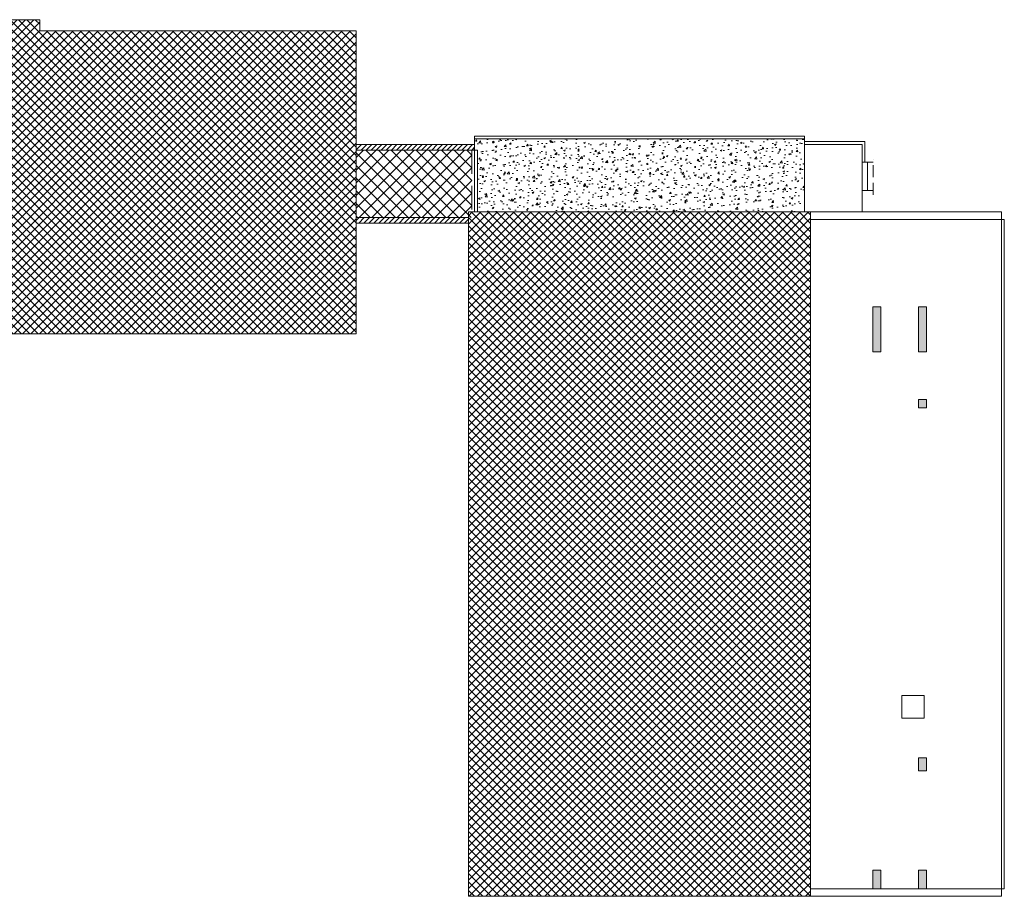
# Model space of a CAD drawing. Header units: centimetres. Extents: x -169503 to -110243, y -22061 to 11368.
# Tile 33 of 37: x -138813 to -133554, y 6567 to 11247. Entities that reach past the tile are written whole.
import ezdxf

# ---------------------------------------------------------------- set-up
doc = ezdxf.new("R2010")
doc.units = ezdxf.units.CM
doc.header["$LTSCALE"] = 10
doc.linetypes.add('KRESKOWA', pattern=[19.05, 12.7, -6.35])
doc.linetypes.add('UKRYTE', pattern=[9.525, 6.35, -3.175])
doc.layers.add('_WID', color=250, linetype='Continuous', lineweight=15)
doc.layers.add('ocieplenie', color=250, linetype='Continuous', lineweight=0)
doc.layers.add('_WYPEŁ', color=250, linetype='Continuous')
doc.layers.add('kominy wypeł', color=250, linetype='Continuous')
pattern_1 = [(45, (-27894.397, 2338.017), (-22.45064, 22.45064), []), (135, (-27894.397, 2338.017), (-22.45064, -22.45064), [])]

msp = doc.modelspace()

# ---------------------------------------------------------------- hatches: boundary and pattern name
at = {"layer": '_WYPEŁ'}
h = msp.add_hatch(dxfattribs=at)
h.set_pattern_fill('ANSI37', color=256, scale=10)
h.set_pattern_definition(pattern_1)
h.paths.add_polyline_path([(-137015.76, 11187.03), (-138705.76, 11187.03), (-138705.76, 11247.03), (-140181.76, 11247.03), (-140181.76, 11187.03), (-141980.76, 11187.03), (-141980.76, 9570.03), (-137015.76, 9570.03)])
h = msp.add_hatch(dxfattribs=at)
h.set_pattern_fill('ANSI31', color=256, scale=6)
h.set_pattern_definition([(45, (-23852.338, 7896.564), (-13.4703842, 13.4703842), [])])
h.paths.add_polyline_path([(-136382.76, 10581.03), (-137015.76, 10581.03), (-137015.76, 10551.03), (-136382.76, 10551.03)])
h.paths.add_polyline_path([(-136415.76, 10191.03), (-137015.76, 10191.03), (-137015.76, 10161.03), (-136415.76, 10161.03)])
h = msp.add_hatch(dxfattribs=at)
h.set_pattern_fill('ANSI37', color=256, scale=10)
h.set_pattern_definition(pattern_1)
h.paths.add_polyline_path([(-134588.76, 10221.03), (-136415.76, 10221.03), (-136415.76, 6567.03), (-134588.76, 6567.03)])
at = {"layer": 'kominy wypeł'}
h = msp.add_hatch(color=256, dxfattribs=at)
h.dxf.hatch_style = 1
h.paths.add_polyline_path([(-134212.76, 9714.03), (-134256.76, 9714.03), (-134256.76, 9474.03), (-134212.76, 9474.03)])
h.paths.add_polyline_path([(-133968.76, 9714.03), (-134012.76, 9714.03), (-134012.76, 9474.03), (-133968.76, 9474.03)])
h.paths.add_polyline_path([(-133968.76, 9219.03), (-134012.76, 9219.03), (-134012.76, 9174.03), (-133968.76, 9174.03)])
h.paths.add_polyline_path([(-133968.76, 7307.03), (-134012.76, 7307.03), (-134012.76, 7237.03), (-133968.76, 7237.03)])
h.paths.add_polyline_path([(-133968.76, 6707.03), (-134012.76, 6707.03), (-134012.76, 6607.03), (-133968.76, 6607.03)])
h.paths.add_polyline_path([(-134212.76, 6707.03), (-134256.76, 6707.03), (-134256.76, 6607.03), (-134212.76, 6607.03)])
at = {"layer": 'ocieplenie'}
h = msp.add_hatch(dxfattribs=at)
h.set_pattern_fill('AR-CONC', color=256, scale=0.5)
h.set_pattern_definition([(50, (-23852.34, 7896.564), (91.092334, -7.969543), [9.525, -104.775]), (355, (-23852.34, 7896.56), (-17.62171, 95.52842), [7.62, -83.82029]), (100.451445, (-23844.75, 7895.9), (73.470624, 87.558876), [8.095004, -89.04512]), (46.1842, (-23852.34, 7921.96), (135.53952, -21.02116), [14.2875, -157.1625]), (96.63556, (-23841.04, 7920.21), (118.70207, 123.71306), [12.14251, -133.5678]), (351.18415, (-23852.34, 7921.96), (118.70207, 123.71306), [11.42998, -125.72987]), (21, (-23839.64, 7915.614), (75.807196, -51.1326), [9.525, -104.775]), (326, (-23839.64, 7915.61), (30.901014, 92.09398), [7.62, -83.82]), (71.451445, (-23833.32, 7911.35), (106.70821, 40.961384), [8.095004, -89.04497]), (37.5, (-23852.338, 7896.564), (1.544302, 42.277519), [0, -82.804, 0, -85.09, 0, -84.1375]), (7.5, (-23852.34, 7896.564), (33.409831, 50.090287), [0, -48.514, 0, -80.899, 0, -32.0675]), (327.5, (-23880.66, 7896.564), (67.795298, -2.864372), [0, -31.75, 0, -99.06, 0, -131.445]), (317.5, (-23893.36, 7896.564), (74.06459, 12.713246), [0, -41.275, 0, -65.786, 0, -93.345])])
h.paths.add_polyline_path([(-134620.76, 10611.03), (-136382.76, 10611.03), (-136382.76, 10581.03), (-136382.76, 10551.03), (-136367.76, 10551.03), (-136367.76, 10221.03), (-134620.76, 10221.03)])
h = msp.add_hatch(dxfattribs=at)
h.set_pattern_fill('ANSI37', color=253, scale=15)
h.set_pattern_definition([(45, (-23852.34, 7896.564), (-33.67596, 33.67596), []), (135, (-23852.34, 7896.564), (-33.67596, -33.67596), [])])
h.paths.add_polyline_path([(-137015.76, 10191.03), (-136397.76, 10191.03), (-136397.76, 10551.03), (-137015.76, 10551.03)])

# ---------------------------------------------------------------- linework, layer by layer
at = {"layer": '_WID', "color": 1}
for p, q in [((-140181.76, 11247.03), (-138705.76, 11247.03)), ((-138705.76, 11247.03), (-138705.76, 11187.03)), ((-138705.76, 11187.03), (-137015.76, 11187.03)), ((-137015.76, 11187.03), (-137015.76, 9570.03)), ((-136415.76, 10221.03), (-136415.76, 6567.03)), ((-136415.76, 10221.03), (-134588.76, 10221.03)), ((-134588.76, 6567.03), (-134588.76, 10221.03)), ((-141980.76, 9570.03), (-137015.76, 9570.03)), ((-136415.76, 6567.03), (-134588.76, 6567.03))]:
    msp.add_line(p, q, dxfattribs=at)
at = {"layer": '_WID'}
for p, q in [((-136382.76, 10581.03), (-136382.76, 10626.03)), ((-136382.76, 10626.03), (-134620.76, 10626.03)), ((-134620.76, 10626.03), (-134620.76, 10221.03)), ((-136382.76, 10581.03), (-137015.76, 10581.03)), ((-136382.76, 10611.03), (-134620.76, 10611.03)), ((-136382.76, 10581.03), (-136382.76, 10221.03)), ((-134620.76, 10596.03), (-134298.76, 10596.03)), ((-134620.76, 10581.03), (-134313.76, 10581.03)), ((-134313.76, 10581.03), (-134313.76, 10221.03)), ((-134298.76, 10596.03), (-134298.76, 10486.03)), ((-136367.76, 10551.03), (-137015.76, 10551.03)), ((-136367.76, 10551.03), (-136367.76, 10221.03)), ((-134254.83, 10486.03), (-134313.76, 10486.03)), ((-134283.76, 10486.03), (-134283.76, 10336.03)), ((-134254.83, 10336.03), (-134313.76, 10336.03)), ((-133568.76, 10221.03), (-134588.76, 10221.03)), ((-133568.76, 10221.03), (-133568.76, 6567.03)), ((-136415.76, 10191.03), (-137015.76, 10191.03)), ((-136415.76, 10161.03), (-137015.76, 10161.03)), ((-133553.76, 10181.03), (-134588.76, 10181.03)), ((-133553.76, 10181.03), (-133553.76, 6607.03)), ((-133553.76, 6607.03), (-134588.76, 6607.03)), ((-133568.76, 6567.03), (-134588.76, 6567.03))]:
    msp.add_line(p, q, dxfattribs=at)
at = {"layer": '_WID', "color": 4, "linetype": 'UKRYTE'}
msp.add_line((-134254.83, 10311.76), (-134254.83, 10503.21), dxfattribs=at)
at = {"layer": '_WID', "color": 1}
for points in [[(-134256.76, 9474.03), (-134212.76, 9474.03), (-134212.76, 9714.03), (-134256.76, 9714.03)], [(-134012.76, 9474.03), (-133968.76, 9474.03), (-133968.76, 9714.03), (-134012.76, 9714.03)], [(-134012.76, 9174.03), (-133968.76, 9174.03), (-133968.76, 9219.03), (-134012.76, 9219.03)], [(-134012.76, 9174.03), (-133968.76, 9174.03), (-133968.76, 9219.03), (-134012.76, 9219.03)], [(-134012.76, 7237.03), (-133968.76, 7237.03), (-133968.76, 7307.03), (-134012.76, 7307.03)], [(-134256.76, 6607.03), (-134212.76, 6607.03), (-134212.76, 6707.03), (-134256.76, 6707.03)], [(-134012.76, 6607.03), (-133968.76, 6607.03), (-133968.76, 6707.03), (-134012.76, 6707.03)]]:
    msp.add_lwpolyline(points, close=True, dxfattribs=at)
at = {"layer": '_WID'}
msp.add_lwpolyline([(-133981.4, 7518.35), (-134101.4, 7518.35), (-134101.4, 7638.35), (-133981.4, 7638.35)], close=True, dxfattribs=at)
at = {"layer": 'ocieplenie', "color": 10, "linetype": 'KRESKOWA'}
msp.add_line((-136397.76, 10551.03), (-136397.76, 10221.03), dxfattribs=at)

doc.saveas('drawing.dxf')
